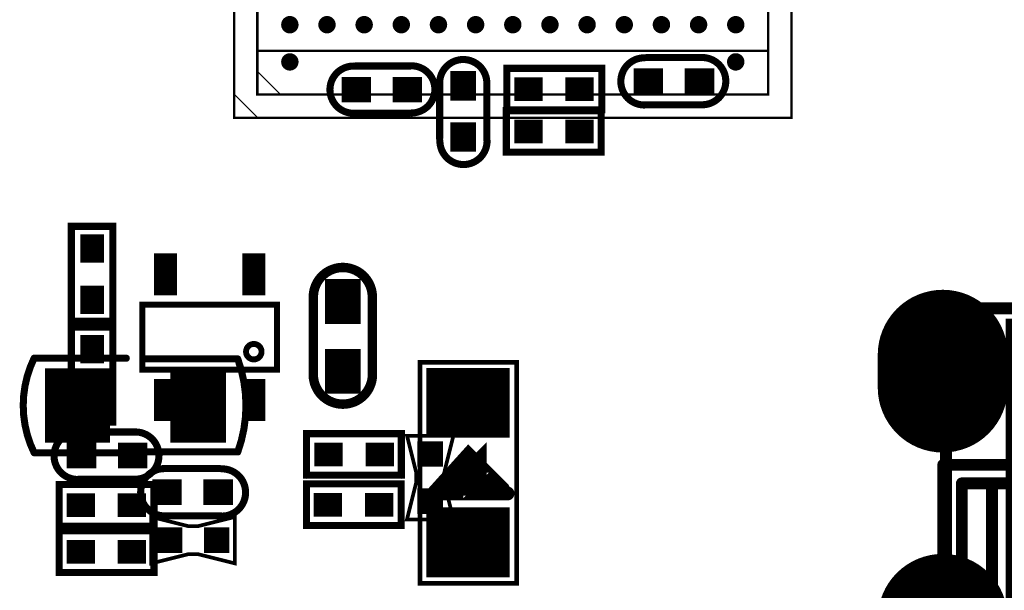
# Model space of a CAD drawing. Extents: x 68 to 180, y 55 to 144.
# Tile 21 of 27: x 138 to 159, y 67 to 79. Entities that reach past the tile are written whole.
import ezdxf

# ---------------------------------------------------------------- set-up
doc = ezdxf.new("R2010")
doc.units = 0
doc.header["$MEASUREMENT"] = 0
doc.layers.get('0').update_dxf_attribs({"linetype": 'CONTINUOUS'})
for name, color, linetype in [('DRIL_NPLTE_THRU_01', 16, 'CONTINUOUS'), ('DRIL_NPLTE_THRU_02', 4, 'CONTINUOUS'), ('DRIL_NPLTE_THRU_03', 96, 'CONTINUOUS'), ('DRIL_NPLTE_THRU_04', 136, 'CONTINUOUS'), ('DRIL_NPLTE_THRU_05', 34, 'CONTINUOUS'), ('DRIL_NPLTE_THRU_06', 176, 'CONTINUOUS'), ('DRIL_PLTE_THRU_01', 16, 'CONTINUOUS'), ('DRIL_PLTE_THRU_02', 4, 'CONTINUOUS'), ('DRIL_PLTE_THRU_03', 96, 'CONTINUOUS'), ('DRIL_PLTE_THRU_04', 136, 'CONTINUOUS'), ('DRIL_PLTE_THRU_05', 34, 'CONTINUOUS'), ('DRIL_PLTE_THRU_06', 176, 'CONTINUOUS'), ('DRIL_SYMBOL', 2, 'CONTINUOUS'), ('PADS_BOT', 5, 'CONTINUOUS'), ('PADS_INNER', 1, 'CONTINUOUS'), ('PADS_TOP', 1, 'CONTINUOUS'), ('PART_BOT_2DLINE_00', 253, 'CONTINUOUS'), ('PART_TOP_2DLINE_00', 67, 'CONTINUOUS'), ('PART_TOP_2DLINE_01', 67, 'CONTINUOUS'), ('PART_TOP_COPPER_129', 130, 'CONTINUOUS')]:
    doc.layers.add(name, color=color, linetype=linetype)

# ---------------------------------------------------------------- blocks, each defined once
blk = doc.blocks.new('SMOOTH_0$1524')
at = {"const_width": 0.0762}
blk.add_lwpolyline([(-0.0381, 0, 1), (0.0381, 0, 1)], format="xyb", close=True, dxfattribs=at)
blk = doc.blocks.new('PART_BODY_BOT_5731')
at = {"layer": 'PART_BOT_2DLINE_00', "const_width": 0.152}
blk.add_lwpolyline([(-1.028, -0.449), (-1.028, 0.446), (1.015, 0.446), (1.015, -0.449)], close=True, dxfattribs=at)
at = {"layer": 'PART_BOT_2DLINE_00'}
for p in [(-1.028, 0.446), (1.015, 0.446), (-1.028, -0.449), (1.015, -0.449)]:
    blk.add_blockref('SMOOTH_0$1524', p, dxfattribs=at)
blk = doc.blocks.new('DRIL_HOLE_0')
blk.add_lwpolyline([(0, 0, 1), (0, 0, 1)], format="xyb", close=True)
blk = doc.blocks.new('PAD_0')
blk.add_lwpolyline([(0, 0, 1), (0, 0, 1)], format="xyb", close=True)
blk = doc.blocks.new('PAD_1')
at = {"const_width": 0.508}
blk.add_lwpolyline([(-0.305, 0), (0.305, 0)], dxfattribs=at)
blk = doc.blocks.new('STK_BOT_14')
at = {"layer": 'DRIL_PLTE_THRU_01'}
blk.add_blockref('DRIL_HOLE_0', (0, 0), dxfattribs=at)
at = {"layer": 'DRIL_PLTE_THRU_02'}
blk.add_blockref('DRIL_HOLE_0', (0, 0), dxfattribs=at)
at = {"layer": 'DRIL_PLTE_THRU_03'}
blk.add_blockref('DRIL_HOLE_0', (0, 0), dxfattribs=at)
at = {"layer": 'DRIL_PLTE_THRU_04'}
blk.add_blockref('DRIL_HOLE_0', (0, 0), dxfattribs=at)
at = {"layer": 'DRIL_PLTE_THRU_05'}
blk.add_blockref('DRIL_HOLE_0', (0, 0), dxfattribs=at)
at = {"layer": 'DRIL_PLTE_THRU_06'}
blk.add_blockref('DRIL_HOLE_0', (0, 0), dxfattribs=at)
at = {"layer": 'PADS_BOT'}
blk.add_blockref('PAD_1', (0, 0), dxfattribs=at)
at = {"layer": 'PADS_INNER'}
blk.add_blockref('PAD_0', (0, 0), dxfattribs=at)
at = {"layer": 'PADS_TOP'}
blk.add_blockref('PAD_0', (0, 0), dxfattribs=at)
blk = doc.blocks.new('SYM_BOT_14')
for name, p in [('PART_BODY_BOT_5731', (0, 0)), ('STK_BOT_14', (-0.55, 0)), ('STK_BOT_14', (0.55, 0))]:
    blk.add_blockref(name, p)
blk = doc.blocks.new('PART_BOT_2')
blk.add_blockref('SYM_BOT_14', (0, 0))
blk = doc.blocks.new('PART_BOT_9')
blk.add_blockref('SYM_BOT_14', (0, 0))
blk = doc.blocks.new('SMOOTH_0$2032')
at = {"const_width": 0.1016}
blk.add_lwpolyline([(-0.0508, 0, 1), (0.0508, 0, 1)], format="xyb", close=True, dxfattribs=at)
blk = doc.blocks.new('PART_BODY_BOT_5734')
at = {"layer": 'PART_BOT_2DLINE_00', "const_width": 0.2032}
blk.add_lwpolyline([(-0.025146, 0.635), (1.575054, 0.635, -1.036434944), (1.575054, -0.635), (-0.025146, -0.635, -1.07236871)], format="xyb", close=True, dxfattribs=at)
at = {"layer": 'PART_BOT_2DLINE_00'}
for p in [(-0.025146, 0.635), (1.575054, 0.635), (-0.025146, -0.635), (1.575054, -0.635)]:
    blk.add_blockref('SMOOTH_0$2032', p, dxfattribs=at)
blk = doc.blocks.new('PAD_7')
at = {"const_width": 0.762}
blk.add_lwpolyline([(-0.4826, 0), (0.4826, 0)], dxfattribs=at)
blk = doc.blocks.new('STK_BOT_19')
at = {"layer": 'DRIL_PLTE_THRU_01'}
blk.add_blockref('DRIL_HOLE_0', (0, 0), dxfattribs=at)
at = {"layer": 'DRIL_PLTE_THRU_02'}
blk.add_blockref('DRIL_HOLE_0', (0, 0), dxfattribs=at)
at = {"layer": 'DRIL_PLTE_THRU_03'}
blk.add_blockref('DRIL_HOLE_0', (0, 0), dxfattribs=at)
at = {"layer": 'DRIL_PLTE_THRU_04'}
blk.add_blockref('DRIL_HOLE_0', (0, 0), dxfattribs=at)
at = {"layer": 'DRIL_PLTE_THRU_05'}
blk.add_blockref('DRIL_HOLE_0', (0, 0), dxfattribs=at)
at = {"layer": 'DRIL_PLTE_THRU_06'}
blk.add_blockref('DRIL_HOLE_0', (0, 0), dxfattribs=at)
at = {"layer": 'PADS_BOT'}
blk.add_blockref('PAD_7', (0, 0), dxfattribs=at)
at = {"layer": 'PADS_INNER'}
blk.add_blockref('PAD_0', (0, 0), dxfattribs=at)
at = {"layer": 'PADS_TOP'}
blk.add_blockref('PAD_0', (0, 0), dxfattribs=at)
blk = doc.blocks.new('SYM_BOT_17')
for name, p in [('PART_BODY_BOT_5734', (0, 0)), ('STK_BOT_19', (0, 0)), ('STK_BOT_19', (1.500124, 0))]:
    blk.add_blockref(name, p)
blk = doc.blocks.new('PART_BOT_40')
blk.add_blockref('SYM_BOT_17', (0, 0))
blk = doc.blocks.new('SMOOTH_0$08')
at = {"const_width": 0.04}
blk.add_lwpolyline([(-0.02, 0, 1), (0.02, 0, 1)], format="xyb", close=True, dxfattribs=at)
blk = doc.blocks.new('PART_BODY_TOP_5749')
at = {"layer": 'PART_TOP_2DLINE_01', "const_width": 0.08}
blk.add_lwpolyline([(-0.9, 0.5), (-0.1, 0.3), (0.1, 0.3), (0.9, 0.5), (0.9, -0.5), (0.1, -0.3), (-0.1, -0.3), (-0.9, -0.5)], close=True, dxfattribs=at)
at = {"layer": 'PART_TOP_2DLINE_01'}
for p in [(-0.9, 0.5), (0.9, 0.5), (-0.1, 0.3), (0.1, 0.3), (-0.1, -0.3), (0.1, -0.3), (-0.9, -0.5), (0.9, -0.5)]:
    blk.add_blockref('SMOOTH_0$08', p, dxfattribs=at)
blk = doc.blocks.new('PAD_23')
at = {"const_width": 0.55}
blk.add_lwpolyline([(-0.275, 0), (0.275, 0)], dxfattribs=at)
blk = doc.blocks.new('STK_TOP_41')
at = {"layer": 'DRIL_PLTE_THRU_01'}
blk.add_blockref('DRIL_HOLE_0', (0, 0), dxfattribs=at)
at = {"layer": 'DRIL_PLTE_THRU_02'}
blk.add_blockref('DRIL_HOLE_0', (0, 0), dxfattribs=at)
at = {"layer": 'DRIL_PLTE_THRU_03'}
blk.add_blockref('DRIL_HOLE_0', (0, 0), dxfattribs=at)
at = {"layer": 'DRIL_PLTE_THRU_04'}
blk.add_blockref('DRIL_HOLE_0', (0, 0), dxfattribs=at)
at = {"layer": 'DRIL_PLTE_THRU_05'}
blk.add_blockref('DRIL_HOLE_0', (0, 0), dxfattribs=at)
at = {"layer": 'DRIL_PLTE_THRU_06'}
blk.add_blockref('DRIL_HOLE_0', (0, 0), dxfattribs=at)
at = {"layer": 'PADS_BOT'}
blk.add_blockref('PAD_0', (0, 0), dxfattribs=at)
at = {"layer": 'PADS_INNER'}
blk.add_blockref('PAD_0', (0, 0), dxfattribs=at)
at = {"layer": 'PADS_TOP'}
blk.add_blockref('PAD_23', (0, 0), dxfattribs=at)
blk = doc.blocks.new('STK_TOP_40')
at = {"layer": 'DRIL_NPLTE_THRU_01'}
blk.add_blockref('DRIL_HOLE_0', (0, 0), dxfattribs=at)
at = {"layer": 'DRIL_NPLTE_THRU_02'}
blk.add_blockref('DRIL_HOLE_0', (0, 0), dxfattribs=at)
at = {"layer": 'DRIL_NPLTE_THRU_03'}
blk.add_blockref('DRIL_HOLE_0', (0, 0), dxfattribs=at)
at = {"layer": 'DRIL_NPLTE_THRU_04'}
blk.add_blockref('DRIL_HOLE_0', (0, 0), dxfattribs=at)
at = {"layer": 'DRIL_NPLTE_THRU_05'}
blk.add_blockref('DRIL_HOLE_0', (0, 0), dxfattribs=at)
at = {"layer": 'DRIL_NPLTE_THRU_06'}
blk.add_blockref('DRIL_HOLE_0', (0, 0), dxfattribs=at)
at = {"layer": 'PADS_BOT'}
blk.add_blockref('PAD_0', (0, 0), dxfattribs=at)
at = {"layer": 'PADS_INNER'}
blk.add_blockref('PAD_0', (0, 0), dxfattribs=at)
at = {"layer": 'PADS_TOP'}
blk.add_blockref('PAD_23', (0, 0), dxfattribs=at)
blk = doc.blocks.new('SYM_TOP_32')
for name, p in [('PART_BODY_TOP_5749', (0, 0)), ('STK_TOP_41', (-0.508, 0)), ('STK_TOP_40', (0.508, 0))]:
    blk.add_blockref(name, p)
blk = doc.blocks.new('PART_TOP_70')
blk.add_blockref('SYM_TOP_32', (0, 0))
blk = doc.blocks.new('PART_TOP_73')
blk.add_blockref('SYM_TOP_32', (0, 0))
blk = doc.blocks.new('PART_BODY_TOP_5731')
at = {"layer": 'PART_TOP_2DLINE_00', "const_width": 0.152}
blk.add_lwpolyline([(-1.028, -0.449), (-1.028, 0.446), (1.015, 0.446), (1.015, -0.449)], close=True, dxfattribs=at)
at = {"layer": 'PART_TOP_2DLINE_00'}
for p in [(-1.028, 0.446), (1.015, 0.446), (-1.028, -0.449), (1.015, -0.449)]:
    blk.add_blockref('SMOOTH_0$1524', p, dxfattribs=at)
blk = doc.blocks.new('STK_TOP_14')
at = {"layer": 'DRIL_PLTE_THRU_01'}
blk.add_blockref('DRIL_HOLE_0', (0, 0), dxfattribs=at)
at = {"layer": 'DRIL_PLTE_THRU_02'}
blk.add_blockref('DRIL_HOLE_0', (0, 0), dxfattribs=at)
at = {"layer": 'DRIL_PLTE_THRU_03'}
blk.add_blockref('DRIL_HOLE_0', (0, 0), dxfattribs=at)
at = {"layer": 'DRIL_PLTE_THRU_04'}
blk.add_blockref('DRIL_HOLE_0', (0, 0), dxfattribs=at)
at = {"layer": 'DRIL_PLTE_THRU_05'}
blk.add_blockref('DRIL_HOLE_0', (0, 0), dxfattribs=at)
at = {"layer": 'DRIL_PLTE_THRU_06'}
blk.add_blockref('DRIL_HOLE_0', (0, 0), dxfattribs=at)
at = {"layer": 'PADS_BOT'}
blk.add_blockref('PAD_0', (0, 0), dxfattribs=at)
at = {"layer": 'PADS_INNER'}
blk.add_blockref('PAD_0', (0, 0), dxfattribs=at)
at = {"layer": 'PADS_TOP'}
blk.add_blockref('PAD_1', (0, 0), dxfattribs=at)
blk = doc.blocks.new('SYM_TOP_14')
for name, p in [('PART_BODY_TOP_5731', (0, 0)), ('STK_TOP_14', (-0.55, 0)), ('STK_TOP_14', (0.55, 0))]:
    blk.add_blockref(name, p)
blk = doc.blocks.new('PART_TOP_115')
blk.add_blockref('SYM_TOP_14', (0, 0))
blk = doc.blocks.new('PART_BOT_116')
blk.add_blockref('SYM_BOT_14', (0, 0))
blk = doc.blocks.new('PART_BOT_117')
blk.add_blockref('SYM_BOT_14', (0, 0))
blk = doc.blocks.new('PART_TOP_118')
blk.add_blockref('SYM_TOP_14', (0, 0))
blk = doc.blocks.new('PART_BOT_119')
blk.add_blockref('SYM_BOT_14', (0, 0))
blk = doc.blocks.new('PART_BOT_120')
blk.add_blockref('SYM_BOT_14', (0, 0))
blk = doc.blocks.new('SMOOTH_0$127')
at = {"const_width": 0.0635}
blk.add_lwpolyline([(-0.03175, 0, 1), (0.03175, 0, 1)], format="xyb", close=True, dxfattribs=at)
blk = doc.blocks.new('PART_BODY_BOT_5780')
at = {"layer": 'PART_BOT_2DLINE_00', "const_width": 0.127}
blk.add_lwpolyline([(-1.27508, 0.7), (1.45, 0.7), (1.45, -0.7), (-1.45, -0.7), (-1.45, 0.7), (-1, 0.7)], dxfattribs=at)
blk.add_lwpolyline([(-0.78336, -0.31242, 1), (-1.11664, -0.31242, 1)], format="xyb", close=True, dxfattribs=at)
at = {"layer": 'PART_BOT_2DLINE_00'}
for p in [(-1.45, 0.7), (-1.27508, 0.7), (-1, 0.7), (1.45, 0.7), (-1.45, -0.7), (1.45, -0.7)]:
    blk.add_blockref('SMOOTH_0$127', p, dxfattribs=at)
blk = doc.blocks.new('PAD_64')
at = {"const_width": 0.5}
blk.add_lwpolyline([(-0.45, 0), (0.45, 0)], dxfattribs=at)
blk = doc.blocks.new('STK_BOT_86')
at = {"layer": 'DRIL_PLTE_THRU_01'}
blk.add_blockref('DRIL_HOLE_0', (0, 0), dxfattribs=at)
at = {"layer": 'DRIL_PLTE_THRU_02'}
blk.add_blockref('DRIL_HOLE_0', (0, 0), dxfattribs=at)
at = {"layer": 'DRIL_PLTE_THRU_03'}
blk.add_blockref('DRIL_HOLE_0', (0, 0), dxfattribs=at)
at = {"layer": 'DRIL_PLTE_THRU_04'}
blk.add_blockref('DRIL_HOLE_0', (0, 0), dxfattribs=at)
at = {"layer": 'DRIL_PLTE_THRU_05'}
blk.add_blockref('DRIL_HOLE_0', (0, 0), dxfattribs=at)
at = {"layer": 'DRIL_PLTE_THRU_06'}
blk.add_blockref('DRIL_HOLE_0', (0, 0), dxfattribs=at)
at = {"layer": 'PADS_BOT', "rotation": 90}
blk.add_blockref('PAD_64', (0, 0), dxfattribs=at)
at = {"layer": 'PADS_INNER'}
blk.add_blockref('PAD_0', (0, 0), dxfattribs=at)
at = {"layer": 'PADS_TOP'}
blk.add_blockref('PAD_0', (0, 0), dxfattribs=at)
blk = doc.blocks.new('SYM_BOT_63')
for name, p in [('STK_BOT_86', (-0.95, 1.35)), ('STK_BOT_86', (0.95, 1.35)), ('PART_BODY_BOT_5780', (0, 0)), ('STK_BOT_86', (-0.95, -1.35)), ('STK_BOT_86', (0, -1.35)), ('STK_BOT_86', (0.95, -1.35))]:
    blk.add_blockref(name, p)
blk = doc.blocks.new('PART_BOT_240')
blk.add_blockref('SYM_BOT_63', (0, 0))
blk = doc.blocks.new('SMOOTH_0$254')
at = {"const_width": 0.127}
blk.add_lwpolyline([(-0.0635, 0, 1), (0.0635, 0, 1)], format="xyb", close=True, dxfattribs=at)
blk = doc.blocks.new('SMOOTH_0$2286')
at = {"const_width": 0.1143}
blk.add_lwpolyline([(-0.05715, 0, 1), (0.05715, 0, 1)], format="xyb", close=True, dxfattribs=at)
blk = doc.blocks.new('PART_BODY_TOP_5789')
at = {"layer": 'PART_TOP_2DLINE_00', "const_width": 0.254}
blk.add_lwpolyline([(-6.5, 1.7), (6.5, 1.7), (6.5, -15.61), (-6.5, -15.61)], close=True, dxfattribs=at)
at = {"layer": 'PART_TOP_2DLINE_01', "const_width": 0.254}
for points in [[(-6.559, -1.663), (6.541, -1.663)], [(-6.559, -15.263), (-6.559, -1.663)], [(6.541, -15.263), (6.541, -1.663)], [(6.141, -2.063), (-6.159, -2.063)], [(-6.159, -15.363), (-6.159, -2.063)], [(-5.509, -2.063), (-5.509, -15.063)], [(5.491, -2.063), (5.491, -15.063)], [(6.141, -15.363), (6.141, -2.063)], [(-3.819, -2.563), (-3.199, -2.563)], [(-3.819, -2.763), (-3.819, -2.563)], [(-3.199, -2.563), (-3.199, -2.763)], [(-1.319, -2.563), (-0.699, -2.563)], [(-1.319, -2.763), (-1.319, -2.563)], [(-0.699, -2.563), (-0.699, -2.763)], [(0.681, -2.563), (1.301, -2.563)], [(0.681, -2.763), (0.681, -2.563)], [(1.301, -2.563), (1.301, -2.763)], [(3.181, -2.563), (3.801, -2.563)], [(3.181, -2.763), (3.181, -2.563)], [(3.801, -2.563), (3.801, -2.763)], [(-3.199, -2.763), (-3.819, -2.763)], [(-0.699, -2.763), (-1.319, -2.763)], [(1.301, -2.763), (0.681, -2.763)], [(3.801, -2.763), (3.181, -2.763)], [(-6.859, -6.363), (-6.859, -4.363)], [(-6.559, -4.363), (-6.859, -4.363)], [(6.541, -4.363), (6.841, -4.363)], [(6.841, -6.363), (6.841, -4.363)], [(-7.362, -4.561), (-6.859, -4.457)], [(-7.362, -4.561), (-7.362, -6.165)], [(-6.559, -4.462), (-7.085, -4.572)], [(-7.085, -4.572), (-7.085, -4.592)], [(6.541, -4.462), (7.067, -4.572)], [(7.344, -4.561), (6.841, -4.457)], [(7.067, -4.572), (7.067, -4.592)], [(7.344, -4.561), (7.344, -6.165)], [(-7.409, -6.144), (-7.409, -4.582)], [(-6.339, -4.74), (-7.311, -4.61)], [(-7.311, -4.61), (-7.311, -6.116)], [(-7.109, -6.144), (-7.109, -4.582)], [(-7.085, -4.592), (-7.085, -6.134)], [(-7.06, -4.596), (-6.088, -4.726)], [(-7.06, -4.596), (-7.06, -6.13)], [(-6.339, -4.74), (-6.088, -4.726)], [(7.042, -4.596), (6.07, -4.726)], [(6.07, -4.726), (6.321, -4.74)], [(6.321, -4.74), (7.293, -4.61)], [(7.042, -4.596), (7.042, -6.13)], [(7.067, -4.592), (7.067, -6.134)], [(7.091, -4.582), (7.091, -6.144)], [(7.293, -4.61), (7.293, -6.116)], [(7.391, -4.582), (7.391, -6.144)], [(-6.085, -5.24), (-5.834, -5.225)], [(-6.085, -5.24), (-6.085, -5.486)], [(-5.834, -5.225), (-5.834, -5.501)], [(5.816, -5.225), (6.067, -5.24)], [(5.816, -5.225), (5.816, -5.501)], [(6.067, -5.24), (6.067, -5.486)], [(-5.834, -5.501), (-6.085, -5.486)], [(6.067, -5.486), (5.816, -5.501)], [(-6.339, -5.986), (-7.311, -6.116)], [(-7.06, -6.13), (-6.088, -6)], [(-6.088, -6), (-6.339, -5.986)], [(6.321, -5.986), (6.07, -6)], [(7.042, -6.13), (6.07, -6)], [(6.321, -5.986), (7.293, -6.116)], [(-7.362, -6.165), (-6.859, -6.269)], [(-7.085, -6.134), (-7.085, -6.154)], [(-6.559, -6.264), (-7.085, -6.154)], [(6.541, -6.264), (7.067, -6.154)], [(7.344, -6.165), (6.841, -6.269)], [(7.067, -6.134), (7.067, -6.154)], [(-6.559, -6.363), (-6.859, -6.363)], [(6.541, -6.363), (6.841, -6.363)], [(6.541, -6.663), (-6.559, -6.663)], [(-6.159, -15.163), (6.141, -15.163)], [(-5.509, -15.063), (5.491, -15.063)], [(-7.209, -15.263), (-7.209, -15.363)], [(7.191, -15.263), (-7.209, -15.263)], [(-7.209, -15.363), (-7.209, -15.663)], [(-6.159, -15.363), (-6.159, -15.663)], [(6.141, -15.363), (6.141, -15.663)], [(7.191, -15.263), (7.191, -15.363)], [(7.191, -15.363), (7.191, -15.663)], [(-7.209, -15.663), (-6.659, -15.663)], [(-6.159, -15.663), (6.141, -15.663)], [(7.191, -15.663), (6.641, -15.663)]]:
    blk.add_lwpolyline(points, dxfattribs=at)
for points in [[(-6.201, -15.363, 0.10334), (-6.159, -15.163)], [(6.141, -15.163, 0.10334), (6.183, -15.363)], [(-6.659, -15.663, 0.298113), (-6.201, -15.363)], [(6.183, -15.363, 0.298113), (6.641, -15.663)]]:
    blk.add_lwpolyline(points, format="xyb", dxfattribs=at)
at = {"layer": 'PART_TOP_COPPER_129', "const_width": 0.229}
blk.add_lwpolyline([(-5.102, 1.363), (5.317, 1.363), (5.317, -5.187), (-5.102, -5.187)], close=True, dxfattribs=at)
at = {"layer": 'PART_TOP_2DLINE_00'}
for p in [(-6.5, 1.7), (6.5, 1.7), (-6.5, -15.61), (6.5, -15.61)]:
    blk.add_blockref('SMOOTH_0$254', p, dxfattribs=at)
at = {"layer": 'PART_TOP_2DLINE_01'}
for p in [(-6.559, -1.663), (-6.559, -1.663), (6.541, -1.663), (6.541, -1.663), (-6.159, -2.063), (-6.159, -2.063), (-5.509, -2.063), (5.491, -2.063), (6.141, -2.063), (6.141, -2.063), (-3.819, -2.563), (-3.819, -2.563), (-3.199, -2.563), (-3.199, -2.563), (-1.319, -2.563), (-1.319, -2.563), (-0.699, -2.563), (-0.699, -2.563), (0.681, -2.563), (0.681, -2.563), (1.301, -2.563), (1.301, -2.563), (3.181, -2.563), (3.181, -2.563), (3.801, -2.563), (3.801, -2.563), (-3.819, -2.763), (-3.819, -2.763), (-3.199, -2.763), (-3.199, -2.763), (-1.319, -2.763), (-1.319, -2.763), (-0.699, -2.763), (-0.699, -2.763), (0.681, -2.763), (0.681, -2.763), (1.301, -2.763), (1.301, -2.763), (3.181, -2.763), (3.181, -2.763), (3.801, -2.763), (3.801, -2.763), (-6.859, -4.363), (-6.859, -4.363), (-6.559, -4.363), (6.541, -4.363), (6.841, -4.363), (6.841, -4.363), (-7.362, -4.561), (-7.362, -4.561), (-7.085, -4.572), (-7.085, -4.572), (-6.859, -4.457), (-6.559, -4.462), (6.541, -4.462), (6.841, -4.457), (7.067, -4.572), (7.067, -4.572), (7.344, -4.561), (7.344, -4.561), (-7.409, -4.582), (-7.311, -4.61), (-7.311, -4.61), (-7.109, -4.582), (-7.085, -4.592), (-7.085, -4.592), (-7.06, -4.596), (-7.06, -4.596), (-6.339, -4.74), (-6.339, -4.74), (-6.088, -4.726), (-6.088, -4.726), (6.07, -4.726), (6.07, -4.726), (6.321, -4.74), (6.321, -4.74), (7.042, -4.596), (7.042, -4.596), (7.067, -4.592), (7.067, -4.592), (7.091, -4.582), (7.293, -4.61), (7.293, -4.61), (7.391, -4.582), (-6.085, -5.24), (-6.085, -5.24), (-5.834, -5.225), (-5.834, -5.225), (5.816, -5.225), (5.816, -5.225), (6.067, -5.24), (6.067, -5.24), (-6.085, -5.486), (-6.085, -5.486), (-5.834, -5.501), (-5.834, -5.501), (5.816, -5.501), (5.816, -5.501), (6.067, -5.486), (6.067, -5.486), (-6.339, -5.986), (-6.339, -5.986), (-6.088, -6), (-6.088, -6), (6.07, -6), (6.07, -6), (6.321, -5.986), (6.321, -5.986), (-7.409, -6.144), (-7.362, -6.165), (-7.362, -6.165), (-7.311, -6.116), (-7.311, -6.116), (-7.109, -6.144), (-7.085, -6.134), (-7.085, -6.134), (-7.085, -6.154), (-7.085, -6.154), (-7.06, -6.13), (-7.06, -6.13), (-6.859, -6.269), (-6.559, -6.264), (6.541, -6.264), (6.841, -6.269), (7.042, -6.13), (7.042, -6.13), (7.067, -6.134), (7.067, -6.134), (7.067, -6.154), (7.067, -6.154), (7.091, -6.144), (7.293, -6.116), (7.293, -6.116), (7.344, -6.165), (7.344, -6.165), (7.391, -6.144), (-6.859, -6.363), (-6.859, -6.363), (-6.559, -6.363), (6.541, -6.363), (6.841, -6.363), (6.841, -6.363), (-6.559, -6.663), (6.541, -6.663), (-6.159, -15.163), (-6.159, -15.163), (-5.509, -15.063), (-5.509, -15.063), (5.491, -15.063), (5.491, -15.063), (6.141, -15.163), (6.141, -15.163), (-7.209, -15.263), (-7.209, -15.263), (-7.209, -15.363), (-7.209, -15.363), (-6.559, -15.263), (-6.201, -15.363), (-6.201, -15.363), (-6.159, -15.363), (-6.159, -15.363), (6.141, -15.363), (6.141, -15.363), (6.183, -15.363), (6.183, -15.363), (6.541, -15.263), (7.191, -15.263), (7.191, -15.263), (7.191, -15.363), (7.191, -15.363), (-7.209, -15.663), (-7.209, -15.663), (-6.659, -15.663), (-6.659, -15.663), (-6.159, -15.663), (-6.159, -15.663), (6.141, -15.663), (6.141, -15.663), (6.641, -15.663), (6.641, -15.663), (7.191, -15.663), (7.191, -15.663)]:
    blk.add_blockref('SMOOTH_0$254', p, dxfattribs=at)
at = {"layer": 'PART_TOP_COPPER_129'}
for p in [(-5.102, 1.363), (5.317, 1.363), (-5.102, -5.187), (5.317, -5.187)]:
    blk.add_blockref('SMOOTH_0$2286', p, dxfattribs=at)
blk = doc.blocks.new('DRIL_SYMBOL_0$9')
at = {"layer": 'DRIL_SYMBOL', "const_width": 0.0508}
for points in [[(0, -0.254), (0, 0.254)], [(-0.254, 0), (0.254, 0)]]:
    blk.add_lwpolyline(points, dxfattribs=at)
blk = doc.blocks.new('DRIL_HOLE_0$9')
at = {"const_width": 0.45}
blk.add_lwpolyline([(-0.225, 0, 1), (0.225, 0, 1)], format="xyb", close=True, dxfattribs=at)
blk.add_blockref('DRIL_SYMBOL_0$9', (0, 0))
blk = doc.blocks.new('PAD_48')
at = {"const_width": 0.75}
blk.add_lwpolyline([(0, -0.375, 1), (0, 0.375, 1)], format="xyb", close=True, dxfattribs=at)
blk = doc.blocks.new('STK_TOP_102')
at = {"layer": 'DRIL_PLTE_THRU_01'}
blk.add_blockref('DRIL_HOLE_0$9', (0, 0), dxfattribs=at)
at = {"layer": 'DRIL_PLTE_THRU_02'}
blk.add_blockref('DRIL_HOLE_0$9', (0, 0), dxfattribs=at)
at = {"layer": 'DRIL_PLTE_THRU_03'}
blk.add_blockref('DRIL_HOLE_0$9', (0, 0), dxfattribs=at)
at = {"layer": 'DRIL_PLTE_THRU_04'}
blk.add_blockref('DRIL_HOLE_0$9', (0, 0), dxfattribs=at)
at = {"layer": 'DRIL_PLTE_THRU_05'}
blk.add_blockref('DRIL_HOLE_0$9', (0, 0), dxfattribs=at)
at = {"layer": 'DRIL_PLTE_THRU_06'}
blk.add_blockref('DRIL_HOLE_0$9', (0, 0), dxfattribs=at)
at = {"layer": 'PADS_BOT'}
blk.add_blockref('PAD_48', (0, 0), dxfattribs=at)
at = {"layer": 'PADS_INNER'}
blk.add_blockref('PAD_48', (0, 0), dxfattribs=at)
at = {"layer": 'PADS_TOP'}
blk.add_blockref('PAD_48', (0, 0), dxfattribs=at)
blk = doc.blocks.new('DRIL_SYMBOL_2$5')
at = {"layer": 'DRIL_SYMBOL', "const_width": 0.0508}
for points in [[(0, -0.254), (0, 0.254)], [(-0.254, 0), (0.254, 0)]]:
    blk.add_lwpolyline(points, dxfattribs=at)
blk = doc.blocks.new('DRIL_HOLE_2$5')
at = {"const_width": 1.25}
blk.add_lwpolyline([(-0.625, 0, 1), (0.625, 0, 1)], format="xyb", close=True, dxfattribs=at)
blk.add_blockref('DRIL_SYMBOL_2$5', (0, 0))
blk = doc.blocks.new('PAD_72')
at = {"const_width": 1.4}
blk.add_lwpolyline([(-0.35, -0.7), (0.35, -0.7, 1), (0.35, 0.7), (-0.35, 0.7, 1)], format="xyb", close=True, dxfattribs=at)
blk = doc.blocks.new('STK_TOP_103')
at = {"layer": 'DRIL_PLTE_THRU_01'}
blk.add_blockref('DRIL_HOLE_2$5', (0, 0), dxfattribs=at)
at = {"layer": 'DRIL_PLTE_THRU_02'}
blk.add_blockref('DRIL_HOLE_2$5', (0, 0), dxfattribs=at)
at = {"layer": 'DRIL_PLTE_THRU_03'}
blk.add_blockref('DRIL_HOLE_2$5', (0, 0), dxfattribs=at)
at = {"layer": 'DRIL_PLTE_THRU_04'}
blk.add_blockref('DRIL_HOLE_2$5', (0, 0), dxfattribs=at)
at = {"layer": 'DRIL_PLTE_THRU_05'}
blk.add_blockref('DRIL_HOLE_2$5', (0, 0), dxfattribs=at)
at = {"layer": 'DRIL_PLTE_THRU_06'}
blk.add_blockref('DRIL_HOLE_2$5', (0, 0), dxfattribs=at)
at = {"layer": 'PADS_BOT', "rotation": 90}
blk.add_blockref('PAD_72', (0, 0), dxfattribs=at)
at = {"layer": 'PADS_INNER', "rotation": 90}
blk.add_blockref('PAD_72', (0, 0), dxfattribs=at)
at = {"layer": 'PADS_TOP', "rotation": 90}
blk.add_blockref('PAD_72', (0, 0), dxfattribs=at)
blk = doc.blocks.new('PAD_73')
at = {"const_width": 1.4}
blk.add_lwpolyline([(-0.25, -0.7), (0.25, -0.7, 1), (0.25, 0.7), (-0.25, 0.7, 1)], format="xyb", close=True, dxfattribs=at)
blk = doc.blocks.new('STK_TOP_104')
at = {"layer": 'DRIL_PLTE_THRU_01'}
blk.add_blockref('DRIL_HOLE_2$5', (0, 0), dxfattribs=at)
at = {"layer": 'DRIL_PLTE_THRU_02'}
blk.add_blockref('DRIL_HOLE_2$5', (0, 0), dxfattribs=at)
at = {"layer": 'DRIL_PLTE_THRU_03'}
blk.add_blockref('DRIL_HOLE_2$5', (0, 0), dxfattribs=at)
at = {"layer": 'DRIL_PLTE_THRU_04'}
blk.add_blockref('DRIL_HOLE_2$5', (0, 0), dxfattribs=at)
at = {"layer": 'DRIL_PLTE_THRU_05'}
blk.add_blockref('DRIL_HOLE_2$5', (0, 0), dxfattribs=at)
at = {"layer": 'DRIL_PLTE_THRU_06'}
blk.add_blockref('DRIL_HOLE_2$5', (0, 0), dxfattribs=at)
at = {"layer": 'PADS_BOT', "rotation": 90}
blk.add_blockref('PAD_72', (0, 0), dxfattribs=at)
at = {"layer": 'PADS_INNER', "rotation": 90}
blk.add_blockref('PAD_72', (0, 0), dxfattribs=at)
at = {"layer": 'PADS_TOP', "rotation": 90}
blk.add_blockref('PAD_73', (0, 0), dxfattribs=at)
blk = doc.blocks.new('SYM_TOP_72')
for name, p in [('STK_TOP_103', (-6.57, 0.35)), ('STK_TOP_104', (6.57, 0.35)), ('PART_BODY_TOP_5789', (0, 0)), ('STK_TOP_102', (-3.5, 0)), ('STK_TOP_102', (-1, 0)), ('STK_TOP_102', (1, 0)), ('STK_TOP_102', (3.5, 0)), ('STK_TOP_102', (-3.5, -2.7)), ('STK_TOP_102', (-1, -2.7)), ('STK_TOP_102', (1, -2.7)), ('STK_TOP_102', (3.5, -2.7)), ('STK_TOP_103', (-6.57, -5.33)), ('STK_TOP_103', (6.57, -5.33))]:
    blk.add_blockref(name, p)
blk = doc.blocks.new('PART_TOP_258')
blk.add_blockref('SYM_TOP_72', (0, 0))
blk = doc.blocks.new('PART_BODY_BOT_5792')
at = {"layer": 'PART_BOT_2DLINE_00', "const_width": 0.1524}
for points in [[(-0.6096, -0.508, -1), (-0.6096, 0.508)], [(0.633804, 0.502572, -1), (0.633804, -0.513428)]]:
    blk.add_lwpolyline(points, format="xyb", dxfattribs=at)
for points in [[(-0.6096, 0.508), (0.5842, 0.508)], [(-0.5842, -0.508), (0.6096, -0.508)]]:
    blk.add_lwpolyline(points, dxfattribs=at)
at = {"layer": 'PART_BOT_2DLINE_00'}
for p in [(-0.6096, 0.508), (-0.6096, 0.508), (0.5842, 0.508), (0.633804, 0.502572), (-0.6096, -0.508), (-0.5842, -0.508), (0.6096, -0.508), (0.633804, -0.513428)]:
    blk.add_blockref('SMOOTH_0$1524', p, dxfattribs=at)
blk = doc.blocks.new('PAD_79')
at = {"const_width": 0.55}
blk.add_lwpolyline([(-0.3175, 0), (0.3175, 0)], dxfattribs=at)
blk = doc.blocks.new('STK_BOT_110')
at = {"layer": 'DRIL_PLTE_THRU_01'}
blk.add_blockref('DRIL_HOLE_0', (0, 0), dxfattribs=at)
at = {"layer": 'DRIL_PLTE_THRU_02'}
blk.add_blockref('DRIL_HOLE_0', (0, 0), dxfattribs=at)
at = {"layer": 'DRIL_PLTE_THRU_03'}
blk.add_blockref('DRIL_HOLE_0', (0, 0), dxfattribs=at)
at = {"layer": 'DRIL_PLTE_THRU_04'}
blk.add_blockref('DRIL_HOLE_0', (0, 0), dxfattribs=at)
at = {"layer": 'DRIL_PLTE_THRU_05'}
blk.add_blockref('DRIL_HOLE_0', (0, 0), dxfattribs=at)
at = {"layer": 'DRIL_PLTE_THRU_06'}
blk.add_blockref('DRIL_HOLE_0', (0, 0), dxfattribs=at)
at = {"layer": 'PADS_BOT'}
blk.add_blockref('PAD_79', (0, 0), dxfattribs=at)
at = {"layer": 'PADS_INNER'}
blk.add_blockref('PAD_0', (0, 0), dxfattribs=at)
at = {"layer": 'PADS_TOP'}
blk.add_blockref('PAD_0', (0, 0), dxfattribs=at)
blk = doc.blocks.new('SYM_BOT_75')
for name, p in [('PART_BODY_BOT_5792', (0, 0)), ('STK_BOT_110', (-0.55, 0)), ('STK_BOT_110', (0.55, 0))]:
    blk.add_blockref(name, p)
blk = doc.blocks.new('PART_BOT_277')
blk.add_blockref('SYM_BOT_75', (0, 0))
blk = doc.blocks.new('PART_BOT_278')
blk.add_blockref('SYM_BOT_75', (0, 0))
blk = doc.blocks.new('PART_BOT_320')
blk.add_blockref('SYM_BOT_75', (0, 0))
blk = doc.blocks.new('PART_BODY_TOP_5792')
at = {"layer": 'PART_TOP_2DLINE_00', "const_width": 0.1524}
for points in [[(-0.6096, -0.508, -1), (-0.6096, 0.508)], [(0.633804, 0.502572, -1), (0.633804, -0.513428)]]:
    blk.add_lwpolyline(points, format="xyb", dxfattribs=at)
for points in [[(-0.6096, 0.508), (0.5842, 0.508)], [(-0.5842, -0.508), (0.6096, -0.508)]]:
    blk.add_lwpolyline(points, dxfattribs=at)
at = {"layer": 'PART_TOP_2DLINE_00'}
for p in [(-0.6096, 0.508), (-0.6096, 0.508), (0.5842, 0.508), (0.633804, 0.502572), (-0.6096, -0.508), (-0.5842, -0.508), (0.6096, -0.508), (0.633804, -0.513428)]:
    blk.add_blockref('SMOOTH_0$1524', p, dxfattribs=at)
blk = doc.blocks.new('STK_TOP_110')
at = {"layer": 'DRIL_PLTE_THRU_01'}
blk.add_blockref('DRIL_HOLE_0', (0, 0), dxfattribs=at)
at = {"layer": 'DRIL_PLTE_THRU_02'}
blk.add_blockref('DRIL_HOLE_0', (0, 0), dxfattribs=at)
at = {"layer": 'DRIL_PLTE_THRU_03'}
blk.add_blockref('DRIL_HOLE_0', (0, 0), dxfattribs=at)
at = {"layer": 'DRIL_PLTE_THRU_04'}
blk.add_blockref('DRIL_HOLE_0', (0, 0), dxfattribs=at)
at = {"layer": 'DRIL_PLTE_THRU_05'}
blk.add_blockref('DRIL_HOLE_0', (0, 0), dxfattribs=at)
at = {"layer": 'DRIL_PLTE_THRU_06'}
blk.add_blockref('DRIL_HOLE_0', (0, 0), dxfattribs=at)
at = {"layer": 'PADS_BOT'}
blk.add_blockref('PAD_0', (0, 0), dxfattribs=at)
at = {"layer": 'PADS_INNER'}
blk.add_blockref('PAD_0', (0, 0), dxfattribs=at)
at = {"layer": 'PADS_TOP'}
blk.add_blockref('PAD_79', (0, 0), dxfattribs=at)
blk = doc.blocks.new('SYM_TOP_75')
for name, p in [('PART_BODY_TOP_5792', (0, 0)), ('STK_TOP_110', (-0.55, 0)), ('STK_TOP_110', (0.55, 0))]:
    blk.add_blockref(name, p)
blk = doc.blocks.new('PART_TOP_365')
blk.add_blockref('SYM_TOP_75', (0, 0))
blk = doc.blocks.new('PART_BOT_366')
blk.add_blockref('SYM_BOT_75', (0, 0))
blk = doc.blocks.new('SMOOTH_0$0508')
at = {"const_width": 0.0254}
blk.add_lwpolyline([(-0.0127, 0, 1), (0.0127, 0, 1)], format="xyb", close=True, dxfattribs=at)
blk = doc.blocks.new('SMOOTH_0$0254')
at = {"const_width": 0.0127}
blk.add_lwpolyline([(-0.00635, 0, 1), (0.00635, 0, 1)], format="xyb", close=True, dxfattribs=at)
blk = doc.blocks.new('PART_BODY_TOP_5729')
at = {"layer": 'PART_TOP_2DLINE_00', "const_width": 0.0508}
for points in [[(5.2, -6), (-5.2, -6), (-5.2, 6), (5.2, 6)], [(4.7, -5.5), (-4.7, -5.5), (-4.7, 5.5), (4.7, 5.5)]]:
    blk.add_lwpolyline(points, close=True, dxfattribs=at)
at = {"layer": 'PART_TOP_2DLINE_00'}
for points, const_width in [([(-4.712, 5.982), (-5.194, 5.499)], 0.0254), ([(-4.204, 5.499), (-4.686, 5.016)], 0.0254), ([(-3.759, 5.486), (-3.759, -5.486)], 0.0508), ([(3.759, 5.512), (3.759, -5.512)], 0.0508)]:
    blk.add_lwpolyline(points, dxfattribs=dict(at, const_width=const_width))
for name, p in [('SMOOTH_0$0508', (-5.2, 6)), ('SMOOTH_0$0254', (-4.712, 5.982)), ('SMOOTH_0$0508', (5.2, 6)), ('SMOOTH_0$0254', (-5.194, 5.499)), ('SMOOTH_0$0508', (-4.7, 5.5)), ('SMOOTH_0$0254', (-4.204, 5.499)), ('SMOOTH_0$0508', (-3.759, 5.486)), ('SMOOTH_0$0508', (3.759, 5.512)), ('SMOOTH_0$0508', (4.7, 5.5)), ('SMOOTH_0$0254', (-4.686, 5.016)), ('SMOOTH_0$0508', (-4.7, -5.5)), ('SMOOTH_0$0508', (-3.759, -5.486)), ('SMOOTH_0$0508', (3.759, -5.512)), ('SMOOTH_0$0508', (4.7, -5.5)), ('SMOOTH_0$0508', (-5.2, -6)), ('SMOOTH_0$0508', (5.2, -6))]:
    blk.add_blockref(name, p, dxfattribs=at)
blk = doc.blocks.new('PAD_80')
at = {"const_width": 0.187325}
blk.add_lwpolyline([(0, -0.093662, 1), (0, 0.093662, 1)], format="xyb", close=True, dxfattribs=at)
blk = doc.blocks.new('STK_TOP_12')
at = {"layer": 'DRIL_PLTE_THRU_01'}
blk.add_blockref('DRIL_HOLE_0', (0, 0), dxfattribs=at)
at = {"layer": 'DRIL_PLTE_THRU_02'}
blk.add_blockref('DRIL_HOLE_0', (0, 0), dxfattribs=at)
at = {"layer": 'DRIL_PLTE_THRU_03'}
blk.add_blockref('DRIL_HOLE_0', (0, 0), dxfattribs=at)
at = {"layer": 'DRIL_PLTE_THRU_04'}
blk.add_blockref('DRIL_HOLE_0', (0, 0), dxfattribs=at)
at = {"layer": 'DRIL_PLTE_THRU_05'}
blk.add_blockref('DRIL_HOLE_0', (0, 0), dxfattribs=at)
at = {"layer": 'DRIL_PLTE_THRU_06'}
blk.add_blockref('DRIL_HOLE_0', (0, 0), dxfattribs=at)
at = {"layer": 'PADS_BOT'}
blk.add_blockref('PAD_0', (0, 0), dxfattribs=at)
at = {"layer": 'PADS_INNER'}
blk.add_blockref('PAD_0', (0, 0), dxfattribs=at)
at = {"layer": 'PADS_TOP'}
blk.add_blockref('PAD_80', (0, 0), dxfattribs=at)
blk = doc.blocks.new('SYM_TOP_12')
for name, p in [('PART_BODY_TOP_5729', (0, 0)), ('STK_TOP_12', (-4, 4.8)), ('STK_TOP_12', (-3.2, 4.8)), ('STK_TOP_12', (-2.4, 4.8)), ('STK_TOP_12', (-1.6, 4.8)), ('STK_TOP_12', (1.6, 4.8)), ('STK_TOP_12', (2.4, 4.8)), ('STK_TOP_12', (3.2, 4.8)), ('STK_TOP_12', (4, 4.8)), ('STK_TOP_12', (-3.2, 4)), ('STK_TOP_12', (-2.4, 4)), ('STK_TOP_12', (-1.6, 4)), ('STK_TOP_12', (1.6, 4)), ('STK_TOP_12', (2.4, 4)), ('STK_TOP_12', (3.2, 4)), ('STK_TOP_12', (-3.2, 3.2)), ('STK_TOP_12', (-2.4, 3.2)), ('STK_TOP_12', (-1.6, 3.2)), ('STK_TOP_12', (1.6, 3.2)), ('STK_TOP_12', (2.4, 3.2)), ('STK_TOP_12', (3.2, 3.2)), ('STK_TOP_12', (-3.2, 2.4)), ('STK_TOP_12', (-2.4, 2.4)), ('STK_TOP_12', (-1.6, 2.4)), ('STK_TOP_12', (1.6, 2.4)), ('STK_TOP_12', (2.4, 2.4)), ('STK_TOP_12', (3.2, 2.4)), ('STK_TOP_12', (-3.2, 1.6)), ('STK_TOP_12', (-2.4, 1.6)), ('STK_TOP_12', (-1.6, 1.6)), ('STK_TOP_12', (1.6, 1.6)), ('STK_TOP_12', (2.4, 1.6)), ('STK_TOP_12', (3.2, 1.6)), ('STK_TOP_12', (-3.2, 0.8)), ('STK_TOP_12', (-2.4, 0.8)), ('STK_TOP_12', (-1.6, 0.8)), ('STK_TOP_12', (1.6, 0.8)), ('STK_TOP_12', (2.4, 0.8)), ('STK_TOP_12', (3.2, 0.8)), ('STK_TOP_12', (-3.2, 0)), ('STK_TOP_12', (-2.4, 0)), ('STK_TOP_12', (-1.6, 0)), ('STK_TOP_12', (1.6, 0)), ('STK_TOP_12', (2.4, 0)), ('STK_TOP_12', (3.2, 0)), ('STK_TOP_12', (-3.2, -0.8)), ('STK_TOP_12', (-2.4, -0.8)), ('STK_TOP_12', (-1.6, -0.8)), ('STK_TOP_12', (1.6, -0.8)), ('STK_TOP_12', (2.4, -0.8)), ('STK_TOP_12', (3.2, -0.8)), ('STK_TOP_12', (-3.2, -1.6)), ('STK_TOP_12', (-2.4, -1.6)), ('STK_TOP_12', (-1.6, -1.6)), ('STK_TOP_12', (1.6, -1.6)), ('STK_TOP_12', (2.4, -1.6)), ('STK_TOP_12', (3.2, -1.6)), ('STK_TOP_12', (-3.2, -2.4)), ('STK_TOP_12', (-2.4, -2.4)), ('STK_TOP_12', (-1.6, -2.4)), ('STK_TOP_12', (1.6, -2.4)), ('STK_TOP_12', (2.4, -2.4)), ('STK_TOP_12', (3.2, -2.4)), ('STK_TOP_12', (-3.2, -3.2)), ('STK_TOP_12', (-2.4, -3.2)), ('STK_TOP_12', (-1.6, -3.2)), ('STK_TOP_12', (1.6, -3.2)), ('STK_TOP_12', (2.4, -3.2)), ('STK_TOP_12', (3.2, -3.2)), ('STK_TOP_12', (-3.2, -4)), ('STK_TOP_12', (-2.4, -4)), ('STK_TOP_12', (-1.6, -4)), ('STK_TOP_12', (1.6, -4)), ('STK_TOP_12', (2.4, -4)), ('STK_TOP_12', (3.2, -4)), ('STK_TOP_12', (-4, -4.8)), ('STK_TOP_12', (-3.2, -4.8)), ('STK_TOP_12', (-2.4, -4.8)), ('STK_TOP_12', (-1.6, -4.8)), ('STK_TOP_12', (1.6, -4.8)), ('STK_TOP_12', (2.4, -4.8)), ('STK_TOP_12', (3.2, -4.8)), ('STK_TOP_12', (4, -4.8))]:
    blk.add_blockref(name, p)
blk = doc.blocks.new('PART_TOP_446')
blk.add_blockref('SYM_TOP_12', (0, 0))
blk = doc.blocks.new('PART_BODY_TOP_5801')
at = {"layer": 'PART_TOP_2DLINE_00', "const_width": 0.152}
for points in [[(-0.25, 1.016), (-2.235, 1.016, 0.230409), (-2.235, -1.016), (-0.25, -1.016)], [(0.2, -1), (2.15, -1, 0.176327), (2.15, 1), (0.15, 1)]]:
    blk.add_lwpolyline(points, format="xyb", dxfattribs=at)
at = {"layer": 'PART_TOP_2DLINE_00'}
for p in [(-2.235, 1.016), (-0.25, 1.016), (0.15, 1), (2.15, 1), (-2.235, -1.016), (-0.25, -1.016), (0.2, -1), (2.15, -1)]:
    blk.add_blockref('SMOOTH_0$1524', p, dxfattribs=at)
blk = doc.blocks.new('PAD_86')
at = {"const_width": 1.399997}
blk.add_lwpolyline([(-0.799998, 0), (0.799998, 0)], dxfattribs=at)
blk = doc.blocks.new('STK_TOP_23')
at = {"layer": 'DRIL_PLTE_THRU_01'}
blk.add_blockref('DRIL_HOLE_0', (0, 0), dxfattribs=at)
at = {"layer": 'DRIL_PLTE_THRU_02'}
blk.add_blockref('DRIL_HOLE_0', (0, 0), dxfattribs=at)
at = {"layer": 'DRIL_PLTE_THRU_03'}
blk.add_blockref('DRIL_HOLE_0', (0, 0), dxfattribs=at)
at = {"layer": 'DRIL_PLTE_THRU_04'}
blk.add_blockref('DRIL_HOLE_0', (0, 0), dxfattribs=at)
at = {"layer": 'DRIL_PLTE_THRU_05'}
blk.add_blockref('DRIL_HOLE_0', (0, 0), dxfattribs=at)
at = {"layer": 'DRIL_PLTE_THRU_06'}
blk.add_blockref('DRIL_HOLE_0', (0, 0), dxfattribs=at)
at = {"layer": 'PADS_BOT'}
blk.add_blockref('PAD_0', (0, 0), dxfattribs=at)
at = {"layer": 'PADS_INNER'}
blk.add_blockref('PAD_0', (0, 0), dxfattribs=at)
at = {"layer": 'PADS_TOP', "rotation": 90}
blk.add_blockref('PAD_86', (0, 0), dxfattribs=at)
blk = doc.blocks.new('PAD_87')
at = {"const_width": 1.199997}
blk.add_lwpolyline([(-0.799998, 0), (0.799998, 0)], dxfattribs=at)
blk = doc.blocks.new('STK_TOP_22')
at = {"layer": 'DRIL_PLTE_THRU_01'}
blk.add_blockref('DRIL_HOLE_0', (0, 0), dxfattribs=at)
at = {"layer": 'DRIL_PLTE_THRU_02'}
blk.add_blockref('DRIL_HOLE_0', (0, 0), dxfattribs=at)
at = {"layer": 'DRIL_PLTE_THRU_03'}
blk.add_blockref('DRIL_HOLE_0', (0, 0), dxfattribs=at)
at = {"layer": 'DRIL_PLTE_THRU_04'}
blk.add_blockref('DRIL_HOLE_0', (0, 0), dxfattribs=at)
at = {"layer": 'DRIL_PLTE_THRU_05'}
blk.add_blockref('DRIL_HOLE_0', (0, 0), dxfattribs=at)
at = {"layer": 'DRIL_PLTE_THRU_06'}
blk.add_blockref('DRIL_HOLE_0', (0, 0), dxfattribs=at)
at = {"layer": 'PADS_BOT'}
blk.add_blockref('PAD_0', (0, 0), dxfattribs=at)
at = {"layer": 'PADS_INNER'}
blk.add_blockref('PAD_0', (0, 0), dxfattribs=at)
at = {"layer": 'PADS_TOP', "rotation": 90}
blk.add_blockref('PAD_87', (0, 0), dxfattribs=at)
blk = doc.blocks.new('SYM_TOP_84')
for name, p in [('STK_TOP_23', (-1.3, 0)), ('STK_TOP_22', (1.3, 0)), ('PART_BODY_TOP_5801', (0, 0))]:
    blk.add_blockref(name, p)
blk = doc.blocks.new('PART_TOP_532')
blk.add_blockref('SYM_TOP_84', (0, 0))
blk = doc.blocks.new('SMOOTH_0$3')
at = {"const_width": 0.15}
blk.add_lwpolyline([(-0.075, 0, 1), (0.075, 0, 1)], format="xyb", close=True, dxfattribs=at)
blk = doc.blocks.new('SMOOTH_0$5')
at = {"const_width": 0.25}
blk.add_lwpolyline([(-0.125, 0, 1), (0.125, 0, 1)], format="xyb", close=True, dxfattribs=at)
blk = doc.blocks.new('SMOOTH_0$1')
at = {"const_width": 0.05}
blk.add_lwpolyline([(-0.025, 0, 1), (0.025, 0, 1)], format="xyb", close=True, dxfattribs=at)
blk = doc.blocks.new('PART_BODY_BOT_5748')
at = {"layer": 'PART_BOT_2DLINE_00', "const_width": 0.1}
blk.add_lwpolyline([(-0.85, 1.05), (3.903, 1.05), (3.903, -1.03), (-0.85, -1.03)], close=True, dxfattribs=at)
at = {"layer": 'PART_BOT_2DLINE_00'}
for points, const_width in [([(1.081, 0.851), (1.081, -0.749), (1.921, 0.011), (1.181, 0.751)], 0.3), ([(1.281, 0.251), (1.281, -0.149), (1.581, 0.151), (1.381, 0.151)], 0.5)]:
    blk.add_lwpolyline(points, dxfattribs=dict(at, const_width=const_width))
for name, p in [('SMOOTH_0$1', (-0.85, 1.05)), ('SMOOTH_0$1', (3.903, 1.05)), ('SMOOTH_0$3', (1.081, 0.851)), ('SMOOTH_0$3', (1.181, 0.751)), ('SMOOTH_0$5', (1.281, 0.251)), ('SMOOTH_0$5', (1.381, 0.151)), ('SMOOTH_0$5', (1.581, 0.151)), ('SMOOTH_0$5', (1.281, -0.149)), ('SMOOTH_0$3', (1.921, 0.011)), ('SMOOTH_0$3', (1.081, -0.749)), ('SMOOTH_0$1', (-0.85, -1.03)), ('SMOOTH_0$1', (3.903, -1.03))]:
    blk.add_blockref(name, p, dxfattribs=at)
blk = doc.blocks.new('PAD_21')
blk.add_lwpolyline([(0, 0), (0, 0)])
blk = doc.blocks.new('PAD_22')
at = {"const_width": 1.5}
blk.add_lwpolyline([(-0.9, 0), (0.9, 0)], dxfattribs=at)
blk = doc.blocks.new('STK_BOT_39')
at = {"layer": 'DRIL_PLTE_THRU_01'}
blk.add_blockref('DRIL_HOLE_0', (0, 0), dxfattribs=at)
at = {"layer": 'DRIL_PLTE_THRU_02'}
blk.add_blockref('DRIL_HOLE_0', (0, 0), dxfattribs=at)
at = {"layer": 'DRIL_PLTE_THRU_03'}
blk.add_blockref('DRIL_HOLE_0', (0, 0), dxfattribs=at)
at = {"layer": 'DRIL_PLTE_THRU_04'}
blk.add_blockref('DRIL_HOLE_0', (0, 0), dxfattribs=at)
at = {"layer": 'DRIL_PLTE_THRU_05'}
blk.add_blockref('DRIL_HOLE_0', (0, 0), dxfattribs=at)
at = {"layer": 'DRIL_PLTE_THRU_06'}
blk.add_blockref('DRIL_HOLE_0', (0, 0), dxfattribs=at)
at = {"layer": 'PADS_BOT', "rotation": 90}
blk.add_blockref('PAD_22', (0, 0), dxfattribs=at)
at = {"layer": 'PADS_INNER'}
blk.add_blockref('PAD_21', (0, 0), dxfattribs=at)
at = {"layer": 'PADS_TOP'}
blk.add_blockref('PAD_21', (0, 0), dxfattribs=at)
blk = doc.blocks.new('SYM_BOT_31')
for name, p in [('STK_BOT_39', (0.03, 0)), ('STK_BOT_39', (3.03, 0)), ('PART_BODY_BOT_5748', (0, 0))]:
    blk.add_blockref(name, p)
blk = doc.blocks.new('PART_BOT_577')
blk.add_blockref('SYM_BOT_31', (0, 0))

msp = doc.modelspace()

# ---------------------------------------------------------------- block references
for name, p, rotation in [('PART_TOP_446', (148.304, 82.271), 90), ('PART_TOP_73', (146.526, 69.331), 270), ('PART_TOP_115', (144.875, 68.747), 180), ('PART_TOP_70', (141.421, 67.985), 180)]:
    msp.add_blockref(name, p, dxfattribs=dict(rotation=rotation))
at = {"xscale": -1}
for name, p in [('PART_BOT_278', (151.772, 77.857)), ('PART_BOT_9', (149.193, 77.687)), ('PART_BOT_240', (141.778, 72.351)), ('PART_BOT_366', (139.569, 69.804)), ('PART_BOT_120', (139.551, 68.735)), ('PART_BOT_117', (139.551, 67.737))]:
    msp.add_blockref(name, p, dxfattribs=at)
for name, p, rotation in [('PART_BOT_277', (145.485, 77.674), 180), ('PART_BOT_320', (147.237, 77.205), 90), ('PART_BOT_2', (149.193, 76.773), 180), ('PART_BOT_119', (139.246, 73.707), 90), ('PART_BOT_40', (144.645, 71.616), 270), ('PART_BOT_116', (139.246, 71.542), 90), ('PART_BOT_577', (147.339, 67.908), 270)]:
    msp.add_blockref(name, p, dxfattribs=dict(at, rotation=rotation))
for name, p in [('PART_TOP_258', (164.131, 71.27)), ('PART_TOP_532', (140.233, 70.882)), ('PART_TOP_118', (144.889, 69.829)), ('PART_TOP_365', (141.41, 69.016))]:
    msp.add_blockref(name, p)

doc.saveas('drawing.dxf')
